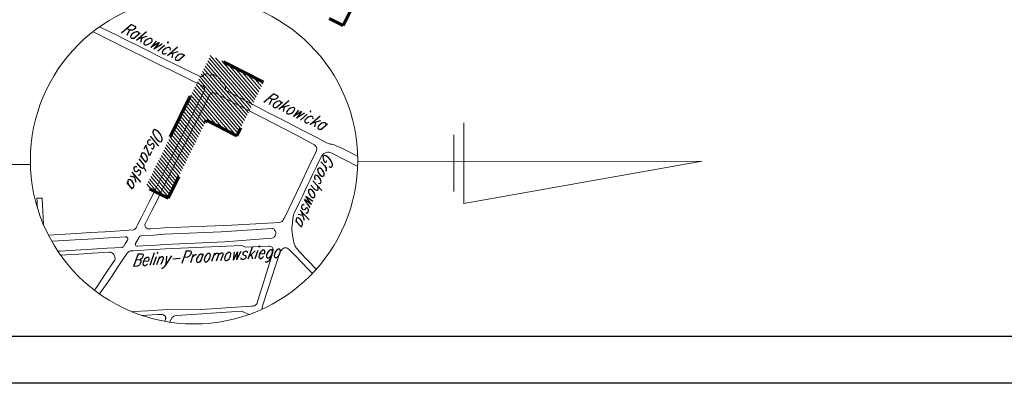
# Model space of a CAD drawing. Header units: millimetres. Extents: x -9598 to -9388, y -264557 to -264347.
# Tile 2 of 44: x -9527 to -9454, y -264557 to -264530. Entities that reach past the tile are written whole.
import ezdxf
from ezdxf.enums import TextEntityAlignment as Align

# ---------------------------------------------------------------- set-up
doc = ezdxf.new("R2010")
doc.units = ezdxf.units.MM
doc.linetypes.add('Rakowicka 531_1 wstępna wersja$0$DGN Style 5', pattern=[7.845798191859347, 3.362484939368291, -4.483313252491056])
doc.layers.add('-- RAMKA', color=11, linetype='Continuous')
doc.layers.add('Rakowicka 531_1 wstępna wersja$0$GEPPGD', color=7, linetype='Continuous', lineweight=13, true_color=0x008000)
for name, color, linetype, lineweight in [('Rakowicka 531_1 wstępna wersja$0$Opisy', 8, 'Continuous', 0), ('Rakowicka 531_1 wstępna wersja$0$Warstwa 26', 7, 'Continuous', 0), ('Rakowicka 531_1 wstępna wersja$0$Warstwa 27', 7, 'Continuous', 0), ('Rakowicka 531_1 wstępna wersja$0$Warstwa 28', 7, 'Continuous', 0)]:
    doc.layers.add(name, color=color, linetype=linetype, lineweight=lineweight)
doc.styles.add('Rakowicka 531_1 wstępna wersja$0$Style-ITALIC_1250 I 0.20944', font='ITALIC_1250.shx', dxfattribs={"oblique": 12})

# ---------------------------------------------------------------- blocks, each defined once
blk = doc.blocks.new('*U173')
at = {"layer": 'Rakowicka 531_1 wstępna wersja$0$Opisy', "color": 250, "linetype": 'Continuous', "lineweight": 13}
for p, q in [((0.9801071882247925, 843.3824398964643), (63.58989024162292, 492.7676553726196)), ((1.987563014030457, 337.168285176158), (0.9801071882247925, 843.3824398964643)), ((63.58989024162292, 492.7676553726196), (-55.36869725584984, 492.7676553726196)), ((45.77519419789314, 478.1497694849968), (-37.49581733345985, 478.1497694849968)), ((5.915313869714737, -143.9547167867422), (5.518988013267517, -807.9023863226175))]:
    blk.add_line(p, q, dxfattribs=at)
blk.add_circle((0.0003444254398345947, 96.57452857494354), 240.6019632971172, dxfattribs=at)
blk = doc.blocks.new('Rakowicka 531_1 wstępna wersja')
at = {"layer": 'Rakowicka 531_1 wstępna wersja$0$GEPPGD', "linetype": 'Continuous', "lineweight": 0}
h = blk.add_hatch(dxfattribs=at)
h.set_pattern_fill('HATCH', color=250, style=0, pattern_type=2)
h.set_pattern_definition([(40.5, (7425429.684951, 5549024.133328), (-0.1298896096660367, 0.1520811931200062), [])])
h.paths.add_polyline_path([(7425427.35511962, 5549027.394235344), (7425425.332786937, 5549023.449236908), (7425435.133890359, 5549018.618119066), (7425435.991343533, 5549020.285912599), (7425430.184122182, 5549023.138217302), (7425431.32798696, 5549025.412349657)])
at = {"layer": 'Rakowicka 531_1 wstępna wersja$0$GEPPGD', "color": 250, "linetype": 'Rakowicka 531_1 wstępna wersja$0$DGN Style 5', "lineweight": 70, "flags": 128}
for points in [[(7425284.957791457, 5549147.040373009), (7425252.600468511, 5549083.920398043), (7425409.418123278, 5549006.622512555), (7425423.137374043, 5549033.307209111), (7425330.22183244, 5549078.944084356), (7425348.523668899, 5549115.33020203), (7425284.957791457, 5549147.040373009)], [(7425427.35511962, 5549027.394235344), (7425425.332786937, 5549023.449236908), (7425435.133890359, 5549018.618119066), (7425435.991343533, 5549020.285912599), (7425430.184122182, 5549023.138217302), (7425431.32798696, 5549025.412349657), (7425427.35511962, 5549027.394235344)]]:
    blk.add_lwpolyline(points, close=True, dxfattribs=at)
at = {"layer": 'Rakowicka 531_1 wstępna wersja$0$Warstwa 26', "color": 250, "linetype": 'Continuous', "lineweight": 0}
for p, q in [((7425433.584799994, 5549030.789624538), (7425432.498342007, 5549031.304465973)), ((7425435.004591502, 5549030.112549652), (7425433.584799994, 5549030.789624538)), ((7425436.19572236, 5549029.541471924), (7425435.004591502, 5549030.112549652)), ((7425437.487237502, 5549028.918112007), (7425436.19572236, 5549029.541471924)), ((7425437.525447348, 5549028.892078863), (7425437.487237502, 5549028.918112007))]:
    blk.add_line(p, q, dxfattribs=at)
at = {"layer": 'Rakowicka 531_1 wstępna wersja$0$Warstwa 26', "color": 250, "linetype": 'Continuous', "lineweight": 0, "flags": 128}
for points in [[(7425427.965845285, 5549024.616733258), (7425428.760060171, 5549026.124720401), (7425429.59104492, 5549027.708444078), (7425430.308918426, 5549029.093928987), (7425430.91712237, 5549030.268805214), (7425431.499149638, 5549031.407467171), (7425431.848493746, 5549032.082275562), (7425431.879817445, 5549032.15503905), (7425431.91125517, 5549032.224992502), (7425431.929348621, 5549032.28314581), (7425431.949731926, 5549032.351149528), (7425431.971880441, 5549032.468137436), (7425431.99592546, 5549032.575382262), (7425432.011955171, 5549032.647400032), (7425432.081129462, 5549032.801635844), (7425432.250009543, 5549033.200852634), (7425432.462816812, 5549033.613485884), (7425432.784272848, 5549034.231056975), (7425432.867243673, 5549034.394320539)], [(7425433.621209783, 5549034.389384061), (7425433.156552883, 5549033.475884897), (7425432.607223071, 5549032.410042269)], [(7425432.908578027, 5549031.677886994), (7425433.615797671, 5549031.323603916), (7425434.17771638, 5549031.064940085), (7425434.614467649, 5549030.857365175), (7425434.952913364, 5549030.692461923), (7425435.37992572, 5549030.484429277), (7425435.775893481, 5549030.300030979), (7425436.289147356, 5549030.056843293), (7425436.688682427, 5549029.863145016), (7425437.081151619, 5549029.677103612), (7425437.172175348, 5549029.63970325), (7425437.224478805, 5549029.625500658), (7425437.497812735, 5549029.573106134)], [(7425441.26544525, 5549031.312476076), (7425439.994002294, 5549030.079585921)], [(7425431.976354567, 5549031.129353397), (7425431.301663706, 5549029.831124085), (7425430.450979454, 5549028.193372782), (7425429.583003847, 5549026.510072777), (7425429.050563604, 5549025.498143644), (7425428.622250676, 5549024.670015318), (7425428.169069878, 5549023.805788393)], [(7425441.582918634, 5549031.019332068), (7425441.315664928, 5549030.766454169), (7425440.186294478, 5549029.678325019), (7425439.835243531, 5549029.316875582)], [(7425438.195875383, 5549020.003252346), (7425437.982684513, 5549025.033594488), (7425437.789045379, 5549028.600230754)], [(7425439.959620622, 5549028.622448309), (7425443.928680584, 5549027.339527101)], [(7425438.671207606, 5549020.02254116), (7425438.475318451, 5549024.236520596), (7425438.244485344, 5549028.033825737)], [(7425439.436347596, 5549020.053590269), (7425439.22112307, 5549024.4743193), (7425438.968530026, 5549028.009415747)], [(7425439.74301555, 5549020.066034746), (7425439.508404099, 5549025.778406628), (7425439.635098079, 5549026.042684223), (7425439.547975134, 5549027.761220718)], [(7425440.028168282, 5549028.087692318), (7425443.83388125, 5549026.885772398)], [(7425444.234945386, 5549027.293247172), (7425444.138314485, 5549027.286236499), (7425443.928680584, 5549027.339527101)], [(7425444.024143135, 5549026.462099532), (7425444.293386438, 5549022.408781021), (7425444.260232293, 5549020.249341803)], [(7425445.204151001, 5549020.395426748), (7425444.86299348, 5549020.596486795), (7425444.770629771, 5549020.722400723), (7425444.731827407, 5549020.796947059), (7425444.702624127, 5549020.932429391), (7425444.397231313, 5549025.761002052), (7425444.634869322, 5549026.309226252)], [(7425428.280342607, 5549023.389605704), (7425430.496925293, 5549022.26724765), (7425432.303633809, 5549021.360623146), (7425434.059573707, 5549020.492031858), (7425435.291615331, 5549019.885398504)], [(7425425.363214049, 5549019.482507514), (7425426.290424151, 5549021.381563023), (7425426.879313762, 5549022.5792364), (7425426.939441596, 5549022.719031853)], [(7425427.647330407, 5549022.889303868), (7425427.192558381, 5549021.973347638), (7425426.454712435, 5549020.483534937), (7425425.974989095, 5549019.507333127)], [(7425434.310602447, 5549019.84558935), (7425432.816616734, 5549020.583076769), (7425431.308245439, 5549021.329800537), (7425429.706481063, 5549022.129152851), (7425427.942294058, 5549022.995971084)], [(7425444.260232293, 5549020.249341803), (7425444.355646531, 5549018.776580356), (7425444.423968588, 5549017.715598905), (7425444.430351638, 5549017.598466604)], [(7425423.215693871, 5549015.199031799), (7425423.567223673, 5549015.901494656), (7425423.851288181, 5549016.47714274), (7425424.114015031, 5549017.006765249), (7425424.360552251, 5549017.499140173), (7425424.596144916, 5549017.985316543), (7425424.811159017, 5549018.412925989), (7425425.065659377, 5549018.914068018), (7425425.363214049, 5549019.482507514)], [(7425423.594159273, 5549014.691349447), (7425423.658999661, 5549014.825139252), (7425423.914911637, 5549015.351608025), (7425424.238399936, 5549016.000786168), (7425424.581910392, 5549016.694497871), (7425425.061078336, 5549017.650474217), (7425425.438515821, 5549018.415991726), (7425425.685053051, 5549018.90836662), (7425425.974989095, 5549019.507333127)], [(7425434.310602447, 5549019.84558935), (7425434.819579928, 5549019.59835029), (7425435.262970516, 5549019.373594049), (7425435.769625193, 5549019.117316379), (7425436.244417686, 5549018.881700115), (7425436.847580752, 5549018.576172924), (7425437.434809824, 5549018.279506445), (7425437.967093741, 5549018.008193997)], [(7425435.291615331, 5549019.885398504), (7425436.140817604, 5549019.467949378), (7425436.909602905, 5549019.077760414), (7425437.24616354, 5549018.911529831), (7425437.944356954, 5549018.56851471)], [(7425438.195875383, 5549020.003252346), (7425438.232889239, 5549019.422494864), (7425438.262216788, 5549018.989539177), (7425438.274358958, 5549018.83366186)], [(7425438.671207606, 5549020.02254116), (7425438.728379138, 5549019.22556006), (7425438.764791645, 5549018.591800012), (7425438.792296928, 5549018.303944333)], [(7425439.436347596, 5549020.053590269), (7425439.49288553, 5549019.073380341), (7425439.533640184, 5549018.403518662), (7425439.555424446, 5549018.01773083)], [(7425439.74301555, 5549020.066034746), (7425439.789263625, 5549019.330157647), (7425439.82432687, 5549018.762018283), (7425439.865061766, 5549018.191294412), (7425439.893741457, 5549017.708023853), (7425439.900053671, 5549017.591002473)], [(7425444.641287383, 5549019.818962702), (7425444.644313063, 5549019.514726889), (7425444.683351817, 5549018.719136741), (7425444.705405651, 5549018.335850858)], [(7425444.98667366, 5549020.105750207), (7425445.144664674, 5549020.038859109)], [(7425437.944356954, 5549018.56851471), (7425437.994997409, 5549018.570632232), (7425438.065548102, 5549018.586129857)], [(7425437.967093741, 5549018.008193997), (7425438.0554917, 5549017.963056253), (7425438.180846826, 5549017.902717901)], [(7425438.884768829, 5549018.129122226), (7425439.350726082, 5549017.872318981)], [(7425438.345164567, 5549017.680647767), (7425438.402993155, 5549016.736455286), (7425438.473758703, 5549015.618341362), (7425438.542241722, 5549014.521025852), (7425438.607188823, 5549013.473855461), (7425438.684195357, 5549012.206567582), (7425438.734487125, 5549011.39209965)], [(7425439.109281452, 5549017.272943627), (7425439.388974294, 5549017.096211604), (7425439.557922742, 5549016.995860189)], [(7425440.07090914, 5549017.246353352), (7425440.481565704, 5549016.977423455), (7425441.14806776, 5549016.532169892), (7425441.756079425, 5549016.117943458), (7425442.483138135, 5549015.627735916), (7425443.110668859, 5549015.195188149)], [(7425438.84612613, 5549017.122282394), (7425438.924861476, 5549015.880208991), (7425438.998334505, 5549014.797106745), (7425439.078945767, 5549013.377785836), (7425439.164020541, 5549012.084305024), (7425439.191258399, 5549011.639509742)], [(7425439.642684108, 5549016.872327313), (7425439.708977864, 5549015.759598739), (7425439.772287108, 5549014.620228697), (7425439.854116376, 5549013.371275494), (7425439.924763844, 5549012.254532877), (7425439.934073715, 5549012.098625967)], [(7425440.005317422, 5549015.918674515), (7425440.084108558, 5549014.675227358), (7425440.148379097, 5549013.644729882), (7425440.183395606, 5549013.110114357), (7425440.234592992, 5549012.306198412)], [(7425440.644769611, 5549016.283383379), (7425441.634897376, 5549015.613017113), (7425442.542480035, 5549015.013107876), (7425442.830996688, 5549014.815102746)], [(7425437.929443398, 5549011.014516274), (7425437.406824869, 5549010.992339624), (7425436.963040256, 5549010.96938959), (7425436.484545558, 5549010.941715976), (7425435.982281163, 5549010.914078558), (7425435.978378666, 5549010.526247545), (7425436.228139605, 5549010.539948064), (7425436.477900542, 5549010.553648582), (7425436.691003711, 5549010.56536358)]]:
    blk.add_lwpolyline(points, dxfattribs=at)
for points in [[(7425432.607235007, 5549032.40988759, 0.1696074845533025), (7425432.579826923, 5549032.059767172), (7425432.57987037, 5549032.059528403, 0.114211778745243), (7425432.701393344, 5549031.829741), (7425432.701528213, 5549031.829583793, 0.1367014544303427), (7425432.908489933, 5549031.677941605)], [(7425432.49821868, 5549031.304452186, 0.1431669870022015), (7425432.267648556, 5549031.340535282), (7425432.267502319, 5549031.340531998, 0.0508602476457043), (7425432.142637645, 5549031.298113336), (7425432.142517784, 5549031.298026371, 0.1390910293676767), (7425431.976431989, 5549031.129416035)], [(7425427.965778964, 5549024.616735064, -0.2400704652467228), (7425427.865189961, 5549024.562955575), (7425427.865075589, 5549024.56293404, -0.09956742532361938), (7425427.687642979, 5549024.568150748), (7425427.687499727, 5549024.568133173, 0.02664610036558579), (7425427.517051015, 5549024.516495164), (7425427.516927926, 5549024.516428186, 0.1115843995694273), (7425427.388461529, 5549024.405473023), (7425427.388365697, 5549024.405351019, -0.01772738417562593), (7425427.284474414, 5549024.220271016), (7425427.284395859, 5549024.220171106, -0.223335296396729), (7425427.197929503, 5549024.162901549), (7425427.197842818, 5549024.162889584, -0.1738291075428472), (7425427.073659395, 5549024.19165377)], [(7425426.939444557, 5549022.719057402, 0.1428992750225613), (7425426.913499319, 5549022.821016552), (7425426.913434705, 5549022.821116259, -0.06542389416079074), (7425426.782378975, 5549022.961148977), (7425426.782305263, 5549022.961283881, -0.1276669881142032), (7425426.73402031, 5549023.148638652), (7425426.734028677, 5549023.148792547, -0.09475659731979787), (7425426.801598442, 5549023.334874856), (7425426.801636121, 5549023.335001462, 0.1327468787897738), (7425426.824970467, 5549023.456127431), (7425426.824959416, 5549023.456214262, 0.1819799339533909), (7425426.774511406, 5549023.545806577)], [(7425428.169083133, 5549023.805671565, 0.2260811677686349), (7425428.145435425, 5549023.549206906), (7425428.145486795, 5549023.549035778, 0.1256687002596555), (7425428.280285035, 5549023.389656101)], [(7425427.942206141, 5549022.995968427, 0.1170451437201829), (7425427.762332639, 5549022.994089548), (7425427.762211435, 5549022.994042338, 0.07377920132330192), (7425427.647388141, 5549022.889339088)], [(7425444.641327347, 5549019.819015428, -0.08207926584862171), (7425444.668379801, 5549019.938728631), (7425444.668423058, 5549019.938823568, -0.1050196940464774), (7425444.746075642, 5549020.049503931), (7425444.746151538, 5549020.04957209, -0.1701129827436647), (7425444.852662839, 5549020.104270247), (7425444.852742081, 5549020.10429834, -0.2129599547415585), (7425444.939021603, 5549020.109320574), (7425444.939076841, 5549020.109317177, 0.1441943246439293), (7425444.986657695, 5549020.105737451)], [(7425438.27435315, 5549018.833626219, -0.08430224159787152), (7425438.23841851, 5549018.726094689), (7425438.238375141, 5549018.726016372, -0.06142053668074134), (7425438.169299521, 5549018.643596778), (7425438.169228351, 5549018.643539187, -0.03200764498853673), (7425438.065619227, 5549018.586173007)], [(7425438.79227888, 5549018.303916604, 0.08917286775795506), (7425438.807868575, 5549018.198551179), (7425438.807906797, 5549018.198479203, 0.1444269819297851), (7425438.884756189, 5549018.129169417)], [(7425439.555434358, 5549018.017679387, -0.2131918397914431), (7425439.539978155, 5549017.920773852), (7425439.539947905, 5549017.920711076, -0.1378524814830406), (7425439.485078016, 5549017.865393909), (7425439.485026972, 5549017.865364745, -0.09016993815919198), (7425439.415926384, 5549017.849904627), (7425439.41587116, 5549017.84990746, -0.2035329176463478), (7425439.350760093, 5549017.872280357)], [(7425438.180910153, 5549017.902655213, -0.08331672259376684), (7425438.277840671, 5549017.820239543), (7425438.27789878, 5549017.82017875, -0.07846135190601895), (7425438.322485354, 5549017.755092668), (7425438.322512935, 5549017.755035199, -0.07578179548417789), (7425438.345169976, 5549017.680657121)], [(7425438.846163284, 5549017.122333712, -0.211627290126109), (7425438.907678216, 5549017.251865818), (7425438.907746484, 5549017.251937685, -0.1617030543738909), (7425439.011882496, 5549017.296770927), (7425439.011965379, 5549017.296779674, -0.1668991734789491), (7425439.109222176, 5549017.272968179)], [(7425439.900079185, 5549017.590975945, 0.09698637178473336), (7425439.906096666, 5549017.481023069), (7425439.906125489, 5549017.480924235, 0.1120531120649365), (7425439.965996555, 5549017.350915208), (7425439.966064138, 5549017.350818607, 0.09968786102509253), (7425440.0708941, 5549017.24641486)], [(7425439.557936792, 5549016.995808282, -0.1753398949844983), (7425439.623294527, 5549016.934385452), (7425439.623329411, 5549016.934334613, -0.1711136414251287), (7425439.642674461, 5549016.872372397)], [(7425440.005296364, 5549015.918723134, -0.1084959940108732), (7425440.027690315, 5549016.082880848), (7425440.027736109, 5549016.083001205, -0.105940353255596), (7425440.11582656, 5549016.210860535), (7425440.115947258, 5549016.21095703, -0.08521025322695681), (7425440.320731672, 5549016.317217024), (7425440.320875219, 5549016.317272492, -0.06678068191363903), (7425440.464763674, 5549016.345641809), (7425440.464873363, 5549016.345641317, -0.1590875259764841), (7425440.587488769, 5549016.31592086), (7425440.587562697, 5549016.315895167, -0.1494459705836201), (7425440.644728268, 5549016.283423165)]]:
    blk.add_lwpolyline(points, format="xyb", dxfattribs=at)
at = {"layer": 'Rakowicka 531_1 wstępna wersja$0$Warstwa 26', "color": 250, "linetype": 'Continuous', "lineweight": 0}
for points, knots in [([(7425439.994002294, 5549030.079585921), (7425439.918333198, 5549030.022724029), (7425439.842664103, 5549029.965862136), (7425439.766995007, 5549029.909000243), (7425439.697168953, 5549029.856529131), (7425439.635368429, 5549029.796010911), (7425439.561887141, 5549029.745933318), (7425439.475799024, 5549029.687264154), (7425439.37056186, 5549029.673783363), (7425439.270734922, 5549029.648615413), (7425439.090688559, 5549029.603222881), (7425438.912566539, 5549029.558375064), (7425438.728713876, 5549029.535613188), (7425438.480480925, 5549029.504880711), (7425438.228929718, 5549029.489008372), (7425437.98137618, 5549029.517483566), (7425437.820188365, 5549029.536024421), (7425437.65900055, 5549029.554565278), (7425437.497812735, 5549029.573106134)], [0, 0, 0, 0, 0.1075205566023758, 0.1075205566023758, 0.1075205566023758, 0.2067385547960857, 0.2067385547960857, 0.2067385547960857, 0.3229789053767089, 0.3229789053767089, 0.3229789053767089, 0.5326282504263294, 0.5326282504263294, 0.5326282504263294, 0.8156911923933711, 0.8156911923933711, 0.8156911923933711, 1, 1, 1, 1]), ([(7425439.959620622, 5549028.622448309), (7425439.879581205, 5549028.693840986), (7425439.799541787, 5549028.765233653), (7425439.71950237, 5549028.836626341), (7425439.676049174, 5549028.87538525), (7425439.679446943, 5549028.949627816), (7425439.67901888, 5549029.006552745), (7425439.678601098, 5549029.062110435), (7425439.674847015, 5549029.130782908), (7425439.711949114, 5549029.17382891), (7425439.753047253, 5549029.221511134), (7425439.794145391, 5549029.269193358), (7425439.835243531, 5549029.316875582)], [0, 0, 0, 0, 0.3759849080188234, 0.3759849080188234, 0.3759849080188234, 0.5801061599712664, 0.5801061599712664, 0.5801061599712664, 0.7793247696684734, 0.7793247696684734, 0.7793247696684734, 1, 1, 1, 1]), ([(7425437.525447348, 5549028.892078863), (7425437.569206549, 5549028.869043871), (7425437.61296575, 5549028.846008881), (7425437.65672495, 5549028.822973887), (7425437.704229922, 5549028.797967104), (7425437.718201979, 5549028.734617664), (7425437.743236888, 5549028.687127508), (7425437.758506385, 5549028.658161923), (7425437.773775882, 5549028.629196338), (7425437.789045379, 5549028.600230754)], [0, 0, 0, 0, 0.363935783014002, 0.363935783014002, 0.363935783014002, 0.7590243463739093, 0.7590243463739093, 0.7590243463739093, 1, 1, 1, 1]), ([(7425438.244485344, 5549028.033825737), (7425438.242613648, 5549028.049636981), (7425438.240741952, 5549028.065448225), (7425438.238870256, 5549028.081259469), (7425438.22941176, 5549028.16116057), (7425438.338405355, 5549028.203989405), (7425438.415196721, 5549028.246098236), (7425438.492744, 5549028.288621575), (7425438.578768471, 5549028.306550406), (7425438.654978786, 5549028.289917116), (7425438.733641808, 5549028.272748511), (7425438.831632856, 5549028.239145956), (7425438.874564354, 5549028.167101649), (7425438.905886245, 5549028.114539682), (7425438.937208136, 5549028.061977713), (7425438.968530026, 5549028.009415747)], [0, 0, 0, 0, 0.0493412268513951, 0.0493412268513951, 0.0493412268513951, 0.2986839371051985, 0.2986839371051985, 0.2986839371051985, 0.5504811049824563, 0.5504811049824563, 0.5504811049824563, 0.8103819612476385, 0.8103819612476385, 0.8103819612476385, 1, 1, 1, 1]), ([(7425439.547975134, 5549027.761220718), (7425439.558995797, 5549027.815897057), (7425439.57001646, 5549027.870573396), (7425439.581037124, 5549027.925249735), (7425439.595437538, 5549027.996693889), (7425439.66626042, 5549028.064122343), (7425439.738964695, 5549028.076456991), (7425439.757067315, 5549028.079528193), (7425439.775170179, 5549028.071631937), (7425439.793280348, 5549028.072781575), (7425439.871576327, 5549028.077751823), (7425439.949872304, 5549028.08272207), (7425440.028168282, 5549028.087692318)], [0, 0, 0, 0, 0.2476101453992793, 0.2476101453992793, 0.2476101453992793, 0.571155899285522, 0.571155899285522, 0.571155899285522, 0.6517154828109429, 0.6517154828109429, 0.6517154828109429, 1, 1, 1, 1]), ([(7425444.024143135, 5549026.462099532), (7425444.016040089, 5549026.516896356), (7425444.007937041, 5549026.57169318), (7425443.999833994, 5549026.626490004), (7425443.990797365, 5549026.687600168), (7425443.988448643, 5549026.763574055), (7425443.939988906, 5549026.801885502), (7425443.904619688, 5549026.829847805), (7425443.869250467, 5549026.857810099), (7425443.83388125, 5549026.885772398)], [0, 0, 0, 0, 0.3413933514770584, 0.3413933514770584, 0.3413933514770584, 0.7221198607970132, 0.7221198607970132, 0.7221198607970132, 1, 1, 1, 1])]:
    blk.add_open_spline(points, degree=3, knots=knots, dxfattribs=at)
at = {"layer": 'Rakowicka 531_1 wstępna wersja$0$Warstwa 27', "color": 250, "linetype": 'Continuous', "lineweight": 0, "flags": 128}
blk.add_lwpolyline([(7425426.774477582, 5549023.545852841), (7425426.783982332, 5549023.579826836), (7425426.761183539, 5549023.589847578), (7425427.073583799, 5549024.191664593)], dxfattribs=at)
at = {"layer": 'Rakowicka 531_1 wstępna wersja$0$Warstwa 28', "color": 250, "linetype": 'Continuous', "lineweight": 0}
blk.add_line((7425431.717950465, 5549021.458887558), (7425431.695955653, 5549021.45217805), dxfattribs=at)
at = {"layer": 'Rakowicka 531_1 wstępna wersja$0$Opisy', "color": 250, "linetype": 'Continuous', "lineweight": 13, "xscale": 0.0506113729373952, "yscale": 0.0506113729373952, "zscale": 0.0506113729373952}
blk.add_blockref('*U173', (7425433.164520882, 5549017.332984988), dxfattribs=at)
at = {"layer": 'Rakowicka 531_1 wstępna wersja$0$Warstwa 28', "color": 250, "linetype": 'Continuous', "lineweight": 0, "style": 'Rakowicka 531_1 wstępna wersja$0$Style-ITALIC_1250 I 0.20944', "oblique": 12, "width": 0.7999999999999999}
blk.add_text('Grochowska', height=0.8999999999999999, rotation=336.6471503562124, dxfattribs=at).set_placement((7425435.180158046, 5549030.837359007), align=Align.CENTER)
at = {"layer": 'Rakowicka 531_1 wstępna wersja$0$Warstwa 28', "color": 250, "linetype": 'Continuous', "lineweight": 13, "style": 'Rakowicka 531_1 wstępna wersja$0$Style-ITALIC_1250 I 0.20944', "oblique": 12, "width": 0.8}
for rotation, p in [(64.20002606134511, (7425428.796186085, 5549027.309863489)), (63.62040769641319, (7425423.629989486, 5549016.714739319))]:
    blk.add_text('Rakowicka', height=0.9, rotation=rotation, dxfattribs=at).set_placement(p)
at = {"layer": 'Rakowicka 531_1 wstępna wersja$0$Warstwa 28', "color": 250, "linetype": 'Continuous', "lineweight": 0, "style": 'Rakowicka 531_1 wstępna wersja$0$Style-ITALIC_1250 I 0.20944', "oblique": 12}
for s, height, rotation, width, p in [('Beliny-Praomowskiego', 0.8999999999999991, 93.5527648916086, 0.8000000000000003, (7425441.063402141, 5549017.604956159)), ('Olszańska', 0.9, 333.0527672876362, 0.8, (7425430.649794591, 5549019.344062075))]:
    blk.add_text(s, height=height, rotation=rotation, dxfattribs=dict(at, width=width)).set_placement(p)
blk = doc.blocks.new('*U114')
at = {"layer": '-- RAMKA', "color": 50}
blk.add_lwpolyline([(0, 4200), (4200, 4200), (4200, 0), (0, 0)], close=True, dxfattribs=at)
at = {"layer": '-- RAMKA', "color": 11}
blk.add_lwpolyline([(300, 69.38505203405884), (4130, 69.38505203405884), (4130, 4130), (300, 4130)], close=True, dxfattribs=at)

msp = doc.modelspace()

# ---------------------------------------------------------------- block references
at = {"layer": '-- RAMKA', "xscale": 0.05, "yscale": 0.05, "zscale": 0.05, "rotation": 270}
msp.add_blockref('*U114', (-9597.726687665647, -264346.9356678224), dxfattribs=at)
at = {"layer": '-- RAMKA', "rotation": 270}
msp.add_blockref('Rakowicka 531_1 wstępna wersja', (-5558536.267060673, 7160892.826637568), dxfattribs=at)

doc.saveas('drawing.dxf')
